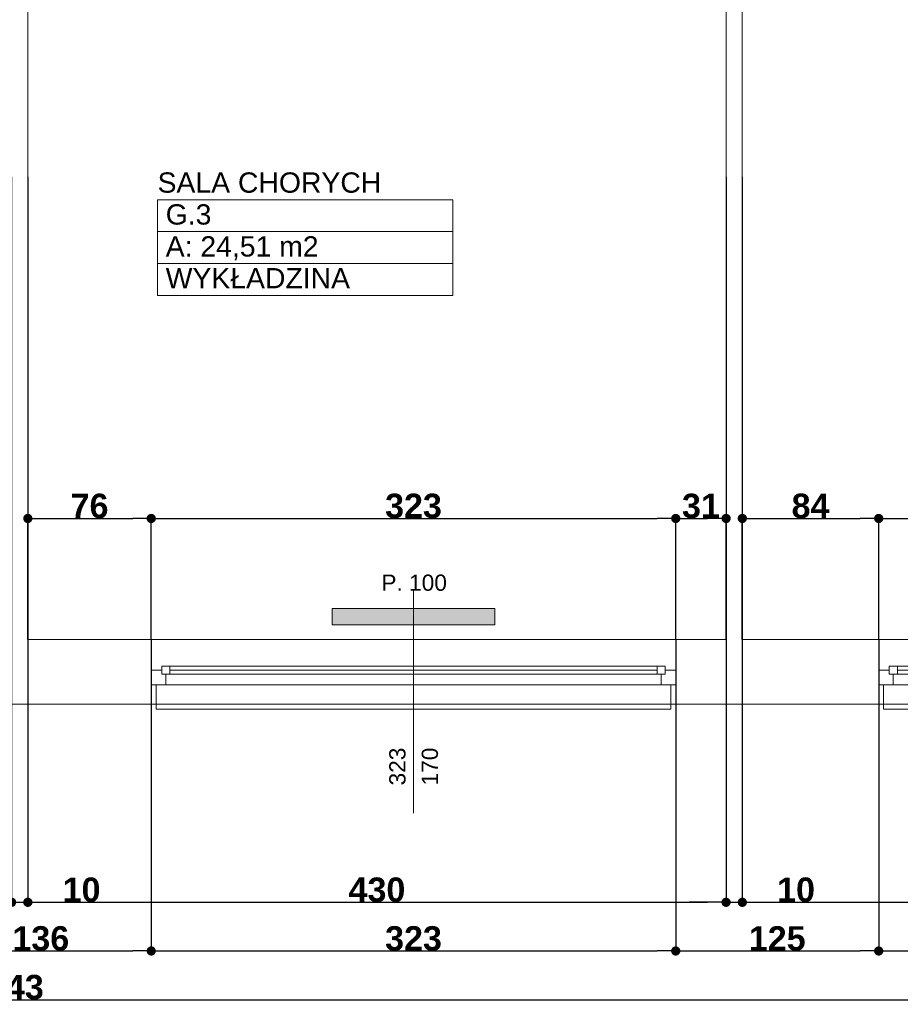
# Model space of a CAD drawing. Header units: millimetres. Extents: x 183299 to 1018155, y -286688 to 171278.
# Tile 70 of 100: x 415128 to 420551, y -95825 to -89758. Entities that reach past the tile are written whole.
import ezdxf
from ezdxf.enums import TextEntityAlignment as Align

# ---------------------------------------------------------------- set-up
doc = ezdxf.new("R2010")
doc.units = ezdxf.units.MM
doc.header["$MEASUREMENT"] = 0
doc.linetypes.add('Wipeout_Contour', pattern=[1000, 0, -1000])
for name, color, linetype in [('Elementy Modelu - Strefy', 7, 'Continuous'), ('inwentaryzacja_sciany', 7, 'Continuous'), ('Okna ArchiCADa', 7, 'Continuous'), ('Wymiarowanie - Ogólne', 7, 'Continuous'), ('Znaczniki Okien', 7, 'Continuous')]:
    doc.layers.add(name, color=color, linetype=linetype)
for name, color, linetype, lineweight in [('Elementy Modelu - Strefy_Nr_Pióra__6', 250, 'Continuous', 18), ('grzejniki_Nr_Pióra__20', 1, 'Continuous', 0), ('inwentaryzacja_sciany_Nr_Pióra__1', 7, 'Continuous', 13), ('inwentaryzacja_wentylacja_Nr_Pióra__20', 1, 'Continuous', 0), ('Okna ArchiCADa_Nr_Pióra__1', 7, 'Continuous', 13), ('Znaczniki Okien_Nr_Pióra__1', 7, 'Continuous', 13), ('Znaczniki Okien_Nr_Pióra__7', 7, 'Continuous', 35)]:
    doc.layers.add(name, color=color, linetype=linetype, lineweight=lineweight)
doc.layers.add('Okna ArchiCADa_Nr_Pióra__23', color=7, linetype='Continuous', lineweight=20, true_color=0xff6600)
doc.layers.add('Okna ArchiCADa_Nr_Pióra__3', color=7, linetype='Continuous', lineweight=18, true_color=0xff6600)
doc.styles.add('GENERATED_STYLE_1', font='arial.ttf')
doc.styles.add('GENERATED_STYLE_2', font='arialbd.ttf')
doc.styles.get("Standard").update_dxf_attribs({"font": 'txt', "bigfont": 'BIGFONT.SHX'})
doc.dimstyles.new('GENERATED_STYLE__1', dxfattribs={"dimtxt": 150, "dimasz": 114, "dimexe": 0.18, "dimexo": 0, "dimgap": 0.09, "dimtad": 1, "dimtih": 1, "dimtoh": 1, "dimdec": 0, "dimlfac": 0.1, "dimzin": 0, "dimdsep": 46, "dimtxsty": 'GENERATED_STYLE_2', "dimblk": 'ARROWHEAD_11', "dimblk1": 'ARROWHEAD_11', "dimblk2": 'ARROWHEAD_11', "dimcen": 0.09, "dimclrd": 256, "dimclre": 256, "dimclrt": 256, "dimazin": 0, "dimtfac": 1, "dimtdec": 4, "dimtmove": 0, "dimatfit": 3, "dimfxl": 1, "dimtolj": 1, "dimtzin": 0, "dimarcsym": 0})

# ---------------------------------------------------------------- blocks, each defined once
blk = doc.blocks.new('SALA CHORYCH          _G.3_150_2', base_point=(241543.3, -91163.4))
at = {"layer": 'Elementy Modelu - Strefy_Nr_Pióra__6', "linetype": 'Continuous'}
for p, q in [((240634.2, -90967), (242452.4, -90967)), ((240634.2, -91163.4), (240634.2, -90967)), ((242452.4, -90967), (242452.4, -91163.4)), ((242452.4, -91163.4), (240634.2, -91163.4)), ((240634.2, -91163.4), (242452.4, -91163.4)), ((240634.2, -91359.8), (240634.2, -91163.4)), ((242452.4, -91163.4), (242452.4, -91359.8)), ((242452.4, -91359.8), (240634.2, -91359.8)), ((240634.2, -91359.8), (242452.4, -91359.8)), ((240634.2, -91556.3), (240634.2, -91359.8)), ((242452.4, -91359.8), (242452.4, -91556.3)), ((242452.4, -91556.3), (240634.2, -91556.3))]:
    blk.add_line(p, q, dxfattribs=at)
at = {"linetype": 'Continuous', "flags": 1}
for tag in ['ROOM_AREA', 'ROOM_PERIM', 'ROOM_WALLS_SURF', 'ROOM_DOORS_SURF', 'ROOM_WINDS_SURF', 'ROOM_BASELEV', 'ROOM_HEIGHT', 'ROOM_NET_AREA', 'ROOM_REDUCED_AREA', 'ROOM_CALC_AREA', 'ROOM_VOLUME']:
    blk.add_attdef(tag, text='', height=2000, dxfattribs=at).set_placement((241543.3, -92196.5), align=Align.BOTTOM_LEFT)
at = {"layer": 'Elementy Modelu - Strefy_Nr_Pióra__6', "linetype": 'Continuous', "insert": (240684.2, -91192), "char_height": 125, "attachment_point": 1, "style": 'GENERATED_STYLE_1'}
blk.add_mtext('{A: 24,51 m2}', dxfattribs=at)
at = {"layer": 'Elementy Modelu - Strefy_Nr_Pióra__6', "style": 'GENERATED_STYLE_1'}
for tag, p in [('ROOM_NAME', (240634.2, -90961.1)), ('ROOM_NUMBER', (240684.2, -91157.5)), ('basec', (240684.2, -91550.4))]:
    blk.add_attdef(tag, text='', height=125, dxfattribs=at).set_placement(p, align=Align.BOTTOM_LEFT)
blk = doc.blocks.new('O1 rozwierane 12_101')
at = {"layer": 'Okna ArchiCADa_Nr_Pióra__1', "linetype": 'Continuous'}
for p, q in [((-1645, 0), (-1645, -90)), ((-1615, 0), (-1645, 0)), ((1615, 0), (1645, 0)), ((1645, 0), (1645, -90))]:
    blk.add_line(p, q, dxfattribs=at)
at = {"layer": 'Okna ArchiCADa_Nr_Pióra__23', "linetype": 'Continuous'}
for p, q in [((-1645, 0), (-1645, -90)), ((1645, -90), (1645, 0))]:
    blk.add_line(p, q, dxfattribs=at)
at = {"layer": 'Okna ArchiCADa_Nr_Pióra__3', "linetype": 'Continuous'}
for p, q in [((-1615, 120), (-1615, 150)), ((-1615, 150), (1615, 150)), ((1615, 150), (1615, 120)), ((-1615, 120), (1615, 120)), ((-1645, -280), (1645, -280)), ((-1645, -280), (1645, -280))]:
    blk.add_line(p, q, dxfattribs=at)
at = {"linetype": 'Wipeout_Contour', "ltscale": 12352.174021}
blk.add_wipeout([(1530, -115), (1530, -65), (1555, -65), (1555, 0), (-1555, 0), (-1555, -65), (-1530, -65), (-1530, -115)], dxfattribs=at).dxf.layer = 'Okna ArchiCADa'
at = {"layer": 'Okna ArchiCADa_Nr_Pióra__23', "linetype": 'Continuous'}
for p, q in [((-1555, 0), (-1645, 0)), ((-1555, -65), (-1555, 0)), ((1645, 0), (1555, 0)), ((1555, 0), (1555, -65)), ((-1645, -90), (-1580, -90)), ((-1580, -90), (-1580, -65)), ((-1580, -65), (-1555, -65)), ((-1530, -65), (-1580, -65)), ((-1580, -65), (-1580, -115)), ((-1580, -115), (-1530, -115)), ((-1530, -115), (-1530, -65)), ((1580, -65), (1530, -65)), ((1530, -65), (1530, -115)), ((1530, -115), (1580, -115)), ((1555, -65), (1580, -65)), ((1580, -65), (1580, -90)), ((1580, -115), (1580, -65)), ((1580, -90), (1645, -90))]:
    blk.add_line(p, q, dxfattribs=at)
at = {"layer": 'Okna ArchiCADa_Nr_Pióra__3', "linetype": 'Continuous'}
for p, q in [((1555, 0), (-1555, 0)), ((-1530, -65), (1530, -65)), ((-1530, -90), (1530, -90)), ((-1530, -115), (1530, -115)), ((-1530, -115), (1530, -115))]:
    blk.add_line(p, q, dxfattribs=at)
blk = doc.blocks.new('O1 rozwierane 12_107')
at = {"layer": 'Okna ArchiCADa_Nr_Pióra__1', "linetype": 'Continuous'}
for p, q in [((-1615, 0), (-1615, -90)), ((-1585, 0), (-1615, 0)), ((1585, 0), (1615, 0)), ((1615, 0), (1615, -90))]:
    blk.add_line(p, q, dxfattribs=at)
at = {"layer": 'Okna ArchiCADa_Nr_Pióra__23', "linetype": 'Continuous'}
for p, q in [((-1615, 0), (-1615, -90)), ((1615, -90), (1615, 0))]:
    blk.add_line(p, q, dxfattribs=at)
at = {"layer": 'Okna ArchiCADa_Nr_Pióra__3', "linetype": 'Continuous'}
for p, q in [((-1585, 120), (-1585, 150)), ((-1585, 150), (1585, 150)), ((1585, 150), (1585, 120)), ((-1585, 120), (1585, 120)), ((-1615, -280), (1615, -280)), ((-1615, -280), (1615, -280))]:
    blk.add_line(p, q, dxfattribs=at)
at = {"linetype": 'Wipeout_Contour', "ltscale": 12112.456041}
blk.add_wipeout([(1500, -115), (1500, -65), (1525, -65), (1525, 0), (-1525, 0), (-1525, -65), (-1500, -65), (-1500, -115)], dxfattribs=at).dxf.layer = 'Okna ArchiCADa'
at = {"layer": 'Okna ArchiCADa_Nr_Pióra__23', "linetype": 'Continuous'}
for p, q in [((-1525, 0), (-1615, 0)), ((-1525, -65), (-1525, 0)), ((1615, 0), (1525, 0)), ((1525, 0), (1525, -65)), ((-1615, -90), (-1550, -90)), ((-1550, -90), (-1550, -65)), ((-1550, -65), (-1525, -65)), ((-1500, -65), (-1550, -65)), ((-1550, -65), (-1550, -115)), ((-1550, -115), (-1500, -115)), ((-1500, -115), (-1500, -65)), ((1550, -65), (1500, -65)), ((1500, -65), (1500, -115)), ((1500, -115), (1550, -115)), ((1525, -65), (1550, -65)), ((1550, -65), (1550, -90)), ((1550, -115), (1550, -65)), ((1550, -90), (1615, -90))]:
    blk.add_line(p, q, dxfattribs=at)
at = {"layer": 'Okna ArchiCADa_Nr_Pióra__3', "linetype": 'Continuous'}
for p, q in [((1525, 0), (-1525, 0)), ((-1500, -65), (1500, -65)), ((-1500, -90), (1500, -90)), ((-1500, -115), (1500, -115)), ((-1500, -115), (1500, -115))]:
    blk.add_line(p, q, dxfattribs=at)
blk = doc.blocks.new('Znacznik O 12_123')
at = {"layer": 'Znaczniki Okien_Nr_Pióra__1', "linetype": 'Continuous'}
blk.add_line((0, 671.4), (0, -700), dxfattribs=at)
at = {"layer": 'Znaczniki Okien_Nr_Pióra__7', "linetype": 'Continuous', "char_height": 100, "attachment_point": 7, "style": 'GENERATED_STYLE_1'}
for s, insert, rotation in [('{170}', (-152.1, 500), 270), ('{323}', (47.9, 500), 270), ('{P. 100}', (197.9, -697.9), 180)]:
    blk.add_mtext(s, dxfattribs=dict(at, insert=insert, rotation=rotation))
blk = doc.blocks.new('Ściana_730_2', base_point=(248915.1, -93675.8))
at = {"layer": 'inwentaryzacja_sciany_Nr_Pióra__1', "linetype": 'Continuous'}
for p, q in [((240595.1, -93675.8), (239835.1, -93675.8)), ((240595.1, -93865.8), (240595.1, -93675.8)), ((243825.1, -93865.8), (243825.1, -93675.8)), ((244135.1, -93675.8), (243825.1, -93675.8)), ((245075.1, -93675.8), (244235.1, -93675.8)), ((245075.1, -93865.8), (245075.1, -93675.8)), ((240595.1, -93955.8), (240595.1, -93865.8)), ((243825.1, -93955.8), (243825.1, -93865.8)), ((245075.1, -93955.8), (245075.1, -93865.8)), ((240625.1, -93955.8), (240595.1, -93955.8)), ((240625.1, -94075.8), (240625.1, -93955.8)), ((243795.1, -94075.8), (243795.1, -93955.8)), ((243795.1, -93955.8), (243825.1, -93955.8)), ((245105.1, -93955.8), (245075.1, -93955.8)), ((245105.1, -94075.8), (245105.1, -93955.8)), ((239205.1, -94075.8), (240625.1, -94075.8)), ((243795.1, -94075.8), (245105.1, -94075.8))]:
    blk.add_line(p, q, dxfattribs=at)
at = {"layer": 'Okna ArchiCADa', "linetype": 'Continuous', "rotation": 180}
blk.add_blockref('O1 rozwierane 12_107', (242210.1, -93955.8), dxfattribs=at)
at = {"layer": 'Okna ArchiCADa', "linetype": 'Continuous', "xscale": -1, "rotation": 180}
blk.add_blockref('O1 rozwierane 12_101', (246720.1, -93955.8), dxfattribs=at)
at = {"layer": 'Znaczniki Okien', "rotation": 180}
blk.add_blockref('Znacznik O 12_123', (242210.1, -94075.8), dxfattribs=at)
blk = doc.blocks.new('Ściana_763_2', base_point=(244135.1, -87975.8))
at = {"layer": 'inwentaryzacja_sciany_Nr_Pióra__1', "linetype": 'Continuous'}
for p, q in [((244135.1, -87975.8), (244135.1, -93675.8)), ((244235.1, -93675.8), (244235.1, -87975.8))]:
    blk.add_line(p, q, dxfattribs=at)
blk = doc.blocks.new('Ściana_764_2', base_point=(239735.1, -87975.8))
at = {"layer": 'inwentaryzacja_sciany_Nr_Pióra__1', "linetype": 'Continuous'}
for p, q in [((239735.1, -87975.8), (239735.1, -93675.8)), ((239835.1, -93675.8), (239835.1, -87975.8))]:
    blk.add_line(p, q, dxfattribs=at)
blk = doc.blocks.new('ARROWHEAD_11')
at = {"linetype": 'Continuous'}
blk.add_line((0, 0), (-1, 0), dxfattribs=at)
at = {"linetype": 'Continuous', "const_width": 0.25, "flags": 128}
blk.add_lwpolyline([(-0.125, 0, 1), (0.125, 0, 1)], format="xyb", close=True, dxfattribs=at)
blk = doc.blocks.new('*D5260')
at = {"layer": 'Defpoints', "color": 0}
for p in [(415078, -90726.3), (415178, -90726.3), (415178, -95196.3)]:
    blk.add_point(p, dxfattribs=at)
at = {"layer": 'Wymiarowanie - Ogólne', "linetype": 'Continuous', "lineweight": -2}
for p, q in [((415078, -90726.3), (415078, -95196.5)), ((415178, -90726.3), (415178, -95196.5)), ((414964, -95196.3), (414850, -95196.3)), ((415078, -95196.3), (415178, -95196.3)), ((415292, -95196.3), (415612.1, -95196.3))]:
    blk.add_line(p, q, dxfattribs=at)
at = {"layer": 'Wymiarowanie - Ogólne', "lineweight": -2, "xscale": 114, "yscale": 114, "zscale": 114}
blk.add_blockref('ARROWHEAD_11', (415078, -95196.3), dxfattribs=at)
at = {"layer": 'Wymiarowanie - Ogólne', "lineweight": -2, "xscale": 114, "yscale": 114, "zscale": 114, "rotation": 180}
blk.add_blockref('ARROWHEAD_11', (415178, -95196.3), dxfattribs=at)
at = {"layer": 'Wymiarowanie - Ogólne', "insert": (415509, -95119.7), "char_height": 150, "attachment_point": 5, "style": 'GENERATED_STYLE_2'}
blk.add_mtext('\\A1;10', dxfattribs=at)
blk = doc.blocks.new('*D5261')
at = {"layer": 'Defpoints', "color": 0}
for p in [(415178, -90726.3), (419478, -90726.3), (419478, -95196.3)]:
    blk.add_point(p, dxfattribs=at)
at = {"layer": 'Wymiarowanie - Ogólne', "linetype": 'Continuous', "lineweight": -2}
for p, q in [((415178, -90726.3), (415178, -95196.5)), ((419478, -90726.3), (419478, -95196.5)), ((415292, -95196.3), (419364, -95196.3))]:
    blk.add_line(p, q, dxfattribs=at)
at = {"layer": 'Wymiarowanie - Ogólne', "lineweight": -2, "xscale": 114, "yscale": 114, "zscale": 114, "rotation": 180}
blk.add_blockref('ARROWHEAD_11', (415178, -95196.3), dxfattribs=at)
at = {"layer": 'Wymiarowanie - Ogólne', "lineweight": -2, "xscale": 114, "yscale": 114, "zscale": 114}
blk.add_blockref('ARROWHEAD_11', (419478, -95196.3), dxfattribs=at)
at = {"layer": 'Wymiarowanie - Ogólne', "insert": (417328, -95119.7), "char_height": 150, "attachment_point": 5, "style": 'GENERATED_STYLE_2'}
blk.add_mtext('\\A1;430', dxfattribs=at)
blk = doc.blocks.new('*D5262')
at = {"layer": 'Defpoints', "color": 0}
for p in [(419478, -90726.3), (419578, -90726.3), (419578, -95196.3)]:
    blk.add_point(p, dxfattribs=at)
at = {"layer": 'Wymiarowanie - Ogólne', "linetype": 'Continuous', "lineweight": -2}
for p, q in [((419478, -90726.3), (419478, -95196.5)), ((419578, -90726.3), (419578, -95196.5)), ((419364, -95196.3), (419250, -95196.3)), ((419478, -95196.3), (419578, -95196.3)), ((419692, -95196.3), (420012.1, -95196.3))]:
    blk.add_line(p, q, dxfattribs=at)
at = {"layer": 'Wymiarowanie - Ogólne', "lineweight": -2, "xscale": 114, "yscale": 114, "zscale": 114}
blk.add_blockref('ARROWHEAD_11', (419478, -95196.3), dxfattribs=at)
at = {"layer": 'Wymiarowanie - Ogólne', "lineweight": -2, "xscale": 114, "yscale": 114, "zscale": 114, "rotation": 180}
blk.add_blockref('ARROWHEAD_11', (419578, -95196.3), dxfattribs=at)
at = {"layer": 'Wymiarowanie - Ogólne', "insert": (419909, -95119.7), "char_height": 150, "attachment_point": 5, "style": 'GENERATED_STYLE_2'}
blk.add_mtext('\\A1;10', dxfattribs=at)
blk = doc.blocks.new('*D5263')
at = {"layer": 'Defpoints', "color": 0}
for p in [(424008, -80756.3), (419578, -90726.3), (424008, -95196.3)]:
    blk.add_point(p, dxfattribs=at)
at = {"layer": 'Wymiarowanie - Ogólne', "linetype": 'Continuous', "lineweight": -2}
for p, q in [((424008, -80756.3), (424008, -95196.5)), ((419578, -90726.3), (419578, -95196.5)), ((419692, -95196.3), (423894, -95196.3))]:
    blk.add_line(p, q, dxfattribs=at)
at = {"layer": 'Wymiarowanie - Ogólne', "lineweight": -2, "xscale": 114, "yscale": 114, "zscale": 114, "rotation": 180}
blk.add_blockref('ARROWHEAD_11', (419578, -95196.3), dxfattribs=at)
at = {"layer": 'Wymiarowanie - Ogólne', "lineweight": -2, "xscale": 114, "yscale": 114, "zscale": 114}
blk.add_blockref('ARROWHEAD_11', (424008, -95196.3), dxfattribs=at)
at = {"layer": 'Wymiarowanie - Ogólne', "insert": (421793, -95119.7), "char_height": 150, "attachment_point": 5, "style": 'GENERATED_STYLE_2'}
blk.add_mtext('\\A1;443', dxfattribs=at)
blk = doc.blocks.new('*D5269')
at = {"layer": 'Defpoints', "color": 0}
for p in [(414578, -93576.3), (415938, -93576.3), (415938, -95496.3)]:
    blk.add_point(p, dxfattribs=at)
at = {"layer": 'Wymiarowanie - Ogólne', "linetype": 'Continuous', "lineweight": -2}
for p, q in [((414578, -93576.3), (414578, -95496.5)), ((415938, -93576.3), (415938, -95496.5)), ((414692, -95496.3), (415824, -95496.3))]:
    blk.add_line(p, q, dxfattribs=at)
at = {"layer": 'Wymiarowanie - Ogólne', "lineweight": -2, "xscale": 114, "yscale": 114, "zscale": 114, "rotation": 180}
blk.add_blockref('ARROWHEAD_11', (414578, -95496.3), dxfattribs=at)
at = {"layer": 'Wymiarowanie - Ogólne', "lineweight": -2, "xscale": 114, "yscale": 114, "zscale": 114}
blk.add_blockref('ARROWHEAD_11', (415938, -95496.3), dxfattribs=at)
at = {"layer": 'Wymiarowanie - Ogólne', "insert": (415258, -95419.7), "char_height": 150, "attachment_point": 5, "style": 'GENERATED_STYLE_2'}
blk.add_mtext('\\A1;136', dxfattribs=at)
blk = doc.blocks.new('*D5270')
at = {"layer": 'Defpoints', "color": 0}
for p in [(415938, -93576.3), (419168, -93576.3), (419168, -95496.3)]:
    blk.add_point(p, dxfattribs=at)
at = {"layer": 'Wymiarowanie - Ogólne', "linetype": 'Continuous', "lineweight": -2}
for p, q in [((415938, -93576.3), (415938, -95496.5)), ((419168, -93576.3), (419168, -95496.5)), ((416052, -95496.3), (419054, -95496.3))]:
    blk.add_line(p, q, dxfattribs=at)
at = {"layer": 'Wymiarowanie - Ogólne', "lineweight": -2, "xscale": 114, "yscale": 114, "zscale": 114, "rotation": 180}
blk.add_blockref('ARROWHEAD_11', (415938, -95496.3), dxfattribs=at)
at = {"layer": 'Wymiarowanie - Ogólne', "lineweight": -2, "xscale": 114, "yscale": 114, "zscale": 114}
blk.add_blockref('ARROWHEAD_11', (419168, -95496.3), dxfattribs=at)
at = {"layer": 'Wymiarowanie - Ogólne', "insert": (417553, -95419.7), "char_height": 150, "attachment_point": 5, "style": 'GENERATED_STYLE_2'}
blk.add_mtext('\\A1;323', dxfattribs=at)
blk = doc.blocks.new('*D5271')
at = {"layer": 'Defpoints', "color": 0}
for p in [(419168, -93576.3), (420418, -93576.3), (420418, -95496.3)]:
    blk.add_point(p, dxfattribs=at)
at = {"layer": 'Wymiarowanie - Ogólne', "linetype": 'Continuous', "lineweight": -2}
for p, q in [((419168, -93576.3), (419168, -95496.5)), ((420418, -93576.3), (420418, -95496.5)), ((419282, -95496.3), (420304, -95496.3))]:
    blk.add_line(p, q, dxfattribs=at)
at = {"layer": 'Wymiarowanie - Ogólne', "lineweight": -2, "xscale": 114, "yscale": 114, "zscale": 114, "rotation": 180}
blk.add_blockref('ARROWHEAD_11', (419168, -95496.3), dxfattribs=at)
at = {"layer": 'Wymiarowanie - Ogólne', "lineweight": -2, "xscale": 114, "yscale": 114, "zscale": 114}
blk.add_blockref('ARROWHEAD_11', (420418, -95496.3), dxfattribs=at)
at = {"layer": 'Wymiarowanie - Ogólne', "insert": (419793, -95419.7), "char_height": 150, "attachment_point": 5, "style": 'GENERATED_STYLE_2'}
blk.add_mtext('\\A1;125', dxfattribs=at)
blk = doc.blocks.new('*D5272')
at = {"layer": 'Defpoints', "color": 0}
for p in [(420418, -93576.3), (423708, -93576.3), (423708, -95496.3)]:
    blk.add_point(p, dxfattribs=at)
at = {"layer": 'Wymiarowanie - Ogólne', "linetype": 'Continuous', "lineweight": -2}
for p, q in [((420418, -93576.3), (420418, -95496.5)), ((423708, -93576.3), (423708, -95496.5)), ((420532, -95496.3), (423594, -95496.3))]:
    blk.add_line(p, q, dxfattribs=at)
at = {"layer": 'Wymiarowanie - Ogólne', "lineweight": -2, "xscale": 114, "yscale": 114, "zscale": 114, "rotation": 180}
blk.add_blockref('ARROWHEAD_11', (420418, -95496.3), dxfattribs=at)
at = {"layer": 'Wymiarowanie - Ogólne', "lineweight": -2, "xscale": 114, "yscale": 114, "zscale": 114}
blk.add_blockref('ARROWHEAD_11', (423708, -95496.3), dxfattribs=at)
at = {"layer": 'Wymiarowanie - Ogólne', "insert": (422063, -95419.6), "char_height": 150, "attachment_point": 5, "style": 'GENERATED_STYLE_2'}
blk.add_mtext('\\A1;329', dxfattribs=at)
blk = doc.blocks.new('*D5274')
at = {"layer": 'Defpoints', "color": 0}
for p in [(405828, -93976.3), (424258, -93976.3), (424258, -95796.3)]:
    blk.add_point(p, dxfattribs=at)
at = {"layer": 'Wymiarowanie - Ogólne', "linetype": 'Continuous', "lineweight": -2}
for p, q in [((405828, -93976.3), (405828, -95796.5)), ((424258, -93976.3), (424258, -95796.5)), ((405942, -95796.3), (424144, -95796.3))]:
    blk.add_line(p, q, dxfattribs=at)
at = {"layer": 'Wymiarowanie - Ogólne', "lineweight": -2, "xscale": 114, "yscale": 114, "zscale": 114, "rotation": 180}
blk.add_blockref('ARROWHEAD_11', (405828, -95796.3), dxfattribs=at)
at = {"layer": 'Wymiarowanie - Ogólne', "lineweight": -2, "xscale": 114, "yscale": 114, "zscale": 114}
blk.add_blockref('ARROWHEAD_11', (424258, -95796.3), dxfattribs=at)
at = {"layer": 'Wymiarowanie - Ogólne', "insert": (415043, -95719.6), "char_height": 150, "attachment_point": 5, "style": 'GENERATED_STYLE_2'}
blk.add_mtext('\\A1;1843', dxfattribs=at)
blk = doc.blocks.new('*D6633')
at = {"layer": 'Defpoints', "color": 0}
for p in [(415938, -92831.3), (415178, -93576.3), (415938, -93576.3)]:
    blk.add_point(p, dxfattribs=at)
at = {"layer": 'Wymiarowanie - Ogólne', "linetype": 'Continuous', "lineweight": -2}
for p, q in [((415178, -93576.3), (415178, -92831.1)), ((415292, -92831.3), (415824, -92831.3)), ((415938, -93576.3), (415938, -92831.1))]:
    blk.add_line(p, q, dxfattribs=at)
at = {"layer": 'Wymiarowanie - Ogólne', "lineweight": -2, "xscale": 114, "yscale": 114, "zscale": 114, "rotation": 180}
blk.add_blockref('ARROWHEAD_11', (415178, -92831.3), dxfattribs=at)
at = {"layer": 'Wymiarowanie - Ogólne', "lineweight": -2, "xscale": 114, "yscale": 114, "zscale": 114}
blk.add_blockref('ARROWHEAD_11', (415938, -92831.3), dxfattribs=at)
at = {"layer": 'Wymiarowanie - Ogólne', "insert": (415558, -92754.7), "char_height": 150, "attachment_point": 5, "style": 'GENERATED_STYLE_2'}
blk.add_mtext('\\A1;76', dxfattribs=at)
blk = doc.blocks.new('*D6634')
at = {"layer": 'Defpoints', "color": 0}
for p in [(419168, -92831.3), (415938, -93576.3), (419168, -93576.3)]:
    blk.add_point(p, dxfattribs=at)
at = {"layer": 'Wymiarowanie - Ogólne', "linetype": 'Continuous', "lineweight": -2}
for p, q in [((415938, -93576.3), (415938, -92831.1)), ((416052, -92831.3), (419054, -92831.3)), ((419168, -93576.3), (419168, -92831.1))]:
    blk.add_line(p, q, dxfattribs=at)
at = {"layer": 'Wymiarowanie - Ogólne', "lineweight": -2, "xscale": 114, "yscale": 114, "zscale": 114, "rotation": 180}
blk.add_blockref('ARROWHEAD_11', (415938, -92831.3), dxfattribs=at)
at = {"layer": 'Wymiarowanie - Ogólne', "lineweight": -2, "xscale": 114, "yscale": 114, "zscale": 114}
blk.add_blockref('ARROWHEAD_11', (419168, -92831.3), dxfattribs=at)
at = {"layer": 'Wymiarowanie - Ogólne', "insert": (417553, -92754.7), "char_height": 150, "attachment_point": 5, "style": 'GENERATED_STYLE_2'}
blk.add_mtext('\\A1;323', dxfattribs=at)
blk = doc.blocks.new('*D6635')
at = {"layer": 'Defpoints', "color": 0}
for p in [(419478, -92831.3), (419168, -93576.3), (419478, -93576.3)]:
    blk.add_point(p, dxfattribs=at)
at = {"layer": 'Wymiarowanie - Ogólne', "linetype": 'Continuous', "lineweight": -2}
for p, q in [((419168, -93576.3), (419168, -92831.1)), ((419282, -92831.3), (419364, -92831.3)), ((419478, -93576.3), (419478, -92831.1))]:
    blk.add_line(p, q, dxfattribs=at)
at = {"layer": 'Wymiarowanie - Ogólne', "lineweight": -2, "xscale": 114, "yscale": 114, "zscale": 114, "rotation": 180}
blk.add_blockref('ARROWHEAD_11', (419168, -92831.3), dxfattribs=at)
at = {"layer": 'Wymiarowanie - Ogólne', "lineweight": -2, "xscale": 114, "yscale": 114, "zscale": 114}
blk.add_blockref('ARROWHEAD_11', (419478, -92831.3), dxfattribs=at)
at = {"layer": 'Wymiarowanie - Ogólne', "insert": (419323, -92754.7), "char_height": 150, "attachment_point": 5, "style": 'GENERATED_STYLE_2'}
blk.add_mtext('\\A1;31', dxfattribs=at)
blk = doc.blocks.new('*D6636')
at = {"layer": 'Defpoints', "color": 0}
for p in [(420418, -92831.3), (419578, -93576.3), (420418, -93576.3)]:
    blk.add_point(p, dxfattribs=at)
at = {"layer": 'Wymiarowanie - Ogólne', "linetype": 'Continuous', "lineweight": -2}
for p, q in [((419578, -93576.3), (419578, -92831.1)), ((419692, -92831.3), (420304, -92831.3)), ((420418, -93576.3), (420418, -92831.1))]:
    blk.add_line(p, q, dxfattribs=at)
at = {"layer": 'Wymiarowanie - Ogólne', "lineweight": -2, "xscale": 114, "yscale": 114, "zscale": 114, "rotation": 180}
blk.add_blockref('ARROWHEAD_11', (419578, -92831.3), dxfattribs=at)
at = {"layer": 'Wymiarowanie - Ogólne', "lineweight": -2, "xscale": 114, "yscale": 114, "zscale": 114}
blk.add_blockref('ARROWHEAD_11', (420418, -92831.3), dxfattribs=at)
at = {"layer": 'Wymiarowanie - Ogólne', "insert": (419998, -92754.6), "char_height": 150, "attachment_point": 5, "style": 'GENERATED_STYLE_2'}
blk.add_mtext('\\A1;84', dxfattribs=at)
blk = doc.blocks.new('*D6637')
at = {"layer": 'Defpoints', "color": 0}
for p in [(423708, -92831.3), (420418, -93576.3), (423708, -93576.3)]:
    blk.add_point(p, dxfattribs=at)
at = {"layer": 'Wymiarowanie - Ogólne', "linetype": 'Continuous', "lineweight": -2}
for p, q in [((420418, -93576.3), (420418, -92831.1)), ((420532, -92831.3), (423594, -92831.3)), ((423708, -93576.3), (423708, -92831.1))]:
    blk.add_line(p, q, dxfattribs=at)
at = {"layer": 'Wymiarowanie - Ogólne', "lineweight": -2, "xscale": 114, "yscale": 114, "zscale": 114, "rotation": 180}
blk.add_blockref('ARROWHEAD_11', (420418, -92831.3), dxfattribs=at)
at = {"layer": 'Wymiarowanie - Ogólne', "lineweight": -2, "xscale": 114, "yscale": 114, "zscale": 114}
blk.add_blockref('ARROWHEAD_11', (423708, -92831.3), dxfattribs=at)
at = {"layer": 'Wymiarowanie - Ogólne', "insert": (422063, -92754.6), "char_height": 150, "attachment_point": 5, "style": 'GENERATED_STYLE_2'}
blk.add_mtext('\\A1;329', dxfattribs=at)

msp = doc.modelspace()

# ---------------------------------------------------------------- hatches: boundary and pattern name
at = {"layer": 'inwentaryzacja_wentylacja_Nr_Pióra__20', "linetype": 'Continuous'}
msp.add_hatch(color=256, dxfattribs=at).paths.add_polyline_path([(417052.95206, -93386.32699), (417052.95206, -93486.32699), (418052.95206, -93486.32699), (418052.95206, -93386.32699)], flags=0)

# ---------------------------------------------------------------- block references
at = {"layer": 'Elementy Modelu - Strefy', "linetype": 'Continuous'}
ref = msp.add_blockref('SALA CHORYCH          _G.3_150_2', (416886.19618, -91063.97993), dxfattribs=at)
ref.add_attrib('ROOM_NAME', 'SALA CHORYCH', dxfattribs={"layer": 'Elementy Modelu - Strefy_Nr_Pióra__6', "color": 5, "linetype": 'Continuous', "height": 125, "style": 'GENERATED_STYLE_1'}).set_placement((415977.05159, -90861.63758), align=Align.BOTTOM_LEFT)
ref.add_attrib('ROOM_NUMBER', 'G.3', dxfattribs={"layer": 'Elementy Modelu - Strefy_Nr_Pióra__6', "color": 5, "linetype": 'Continuous', "height": 125, "style": 'GENERATED_STYLE_1'}).set_placement((416027.05159, -91058.06615), align=Align.BOTTOM_LEFT)
ref.add_attrib('basec', 'WYKŁADZINA', dxfattribs={"layer": 'Elementy Modelu - Strefy_Nr_Pióra__6', "color": 5, "linetype": 'Continuous', "height": 125, "style": 'GENERATED_STYLE_1'}).set_placement((416027.05159, -91450.92329), align=Align.BOTTOM_LEFT)

# ---------------------------------------------------------------- next in the draw order: block references
at = {"layer": 'inwentaryzacja_sciany'}
msp.add_blockref('Ściana_730_2', (424257.95206, -93576.32699), dxfattribs=at)

# ---------------------------------------------------------------- next in the draw order: linework, layer by layer
at = {"layer": 'grzejniki_Nr_Pióra__20', "linetype": 'Continuous'}
for p, q in [((417052.95206, -93486.32699), (417052.95206, -93386.32699)), ((418052.95206, -93386.32699), (417052.95206, -93386.32699)), ((418052.95206, -93386.32699), (418052.95206, -93486.32699)), ((418052.95206, -93486.32699), (417052.95206, -93486.32699))]:
    msp.add_line(p, q, dxfattribs=at)

# ---------------------------------------------------------------- next in the draw order: block references
at = {"layer": 'inwentaryzacja_sciany'}
for name, p in [('Ściana_764_2', (415077.95206, -87876.32699)), ('Ściana_763_2', (419477.95206, -87876.32699))]:
    msp.add_blockref(name, p, dxfattribs=at)

# ---------------------------------------------------------------- next in the draw order: dimensions: what is measured, and where the dimension line sits
at = {"layer": 'Wymiarowanie - Ogólne', "linetype": 'Continuous'}
for base, p1, p2, picture, middle in [((424007.95206, -95196.32699), (419577.95206, -90726.32699), (424007.95206, -80756.32699), '*D5263', (421792.95206, -95119.73699)), ((415177.95206, -95196.32699), (415077.95206, -90726.32699), (415177.95206, -90726.32699), '*D5260', (415509.01706, -95119.73699)), ((419477.95206, -95196.32699), (415177.95206, -90726.32699), (419477.95206, -90726.32699), '*D5261', (417327.95206, -95119.73699)), ((419577.95206, -95196.32699), (419477.95206, -90726.32699), (419577.95206, -90726.32699), '*D5262', (419909.01706, -95119.73699)), ((415937.95206, -92831.29643), (415177.95206, -93576.32699), (415937.95206, -93576.32699), '*D6633', (415557.95206, -92754.70643)), ((419167.95206, -92831.29643), (415937.95206, -93576.32699), (419167.95206, -93576.32699), '*D6634', (417552.95206, -92754.70643)), ((419477.95206, -92831.29643), (419167.95206, -93576.32699), (419477.95206, -93576.32699), '*D6635', (419322.95206, -92754.70643)), ((420417.95206, -92831.29643), (419577.95206, -93576.32699), (420417.95206, -93576.32699), '*D6636', (419997.95206, -92754.55643)), ((423707.95206, -92831.29643), (420417.95206, -93576.32699), (423707.95206, -93576.32699), '*D6637', (422062.95206, -92754.55643)), ((415937.95206, -95496.32699), (414577.95206, -93576.32699), (415937.95206, -93576.32699), '*D5269', (415257.95206, -95419.73699)), ((419167.95206, -95496.32699), (415937.95206, -93576.32699), (419167.95206, -93576.32699), '*D5270', (417552.95206, -95419.73699)), ((420417.95206, -95496.32699), (419167.95206, -93576.32699), (420417.95206, -93576.32699), '*D5271', (419792.95206, -95419.73699)), ((423707.95206, -95496.32699), (420417.95206, -93576.32699), (423707.95206, -93576.32699), '*D5272', (422062.95206, -95419.58699)), ((424257.95206, -95796.32699), (405827.95206, -93976.32699), (424257.95206, -93976.32699), '*D5274', (415042.95206, -95719.58699))]:
    dim = msp.add_linear_dim(base=base, p1=p1, p2=p2, dimstyle='GENERATED_STYLE__1', dxfattribs=at)
    dim.commit()
    dim.dimension.update_dxf_attribs({"geometry": picture, "text_midpoint": middle})

doc.saveas('drawing.dxf')
